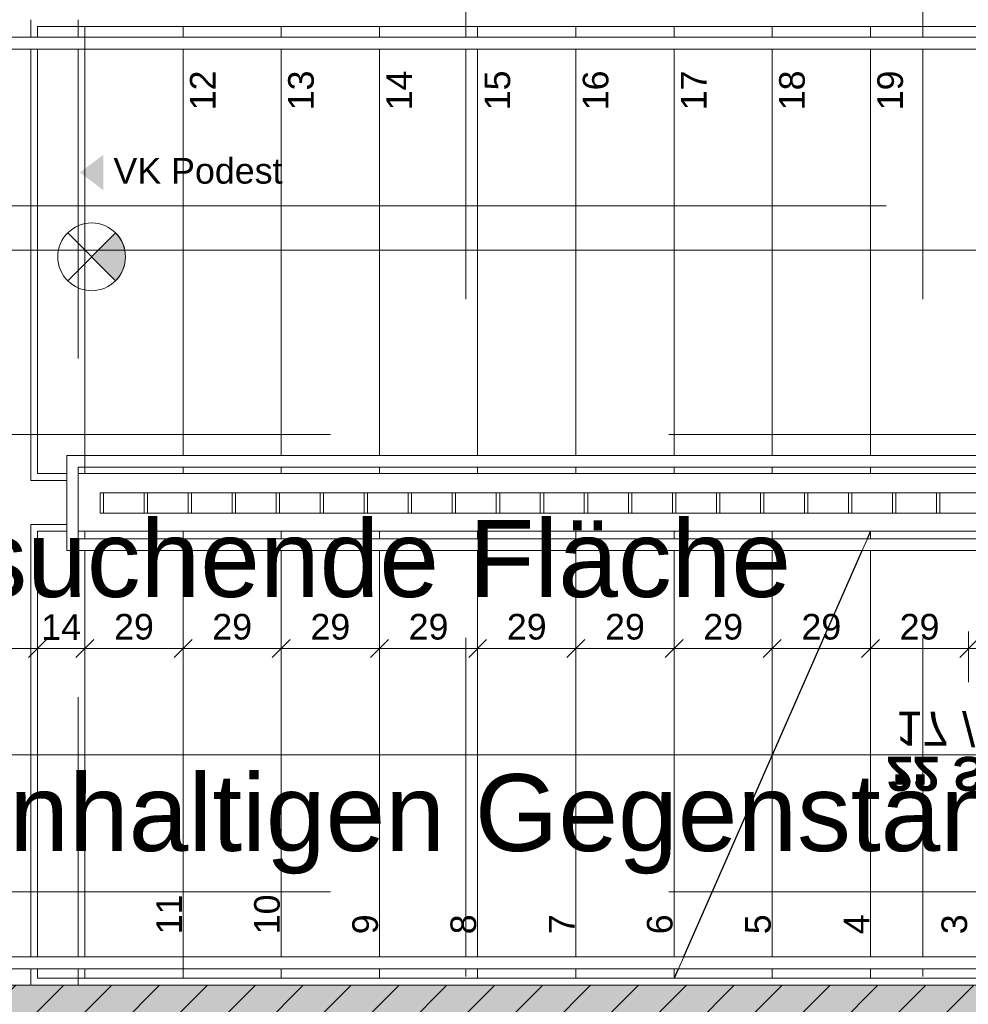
# Model space of a CAD drawing. Header units: metres. Extents: x -167 to 152, y -127 to 99.
# Tile 88 of 225: x -21.57 to -18.77, y -3.03 to -0.13. Entities that reach past the tile are written whole.
import ezdxf

# ---------------------------------------------------------------- set-up
doc = ezdxf.new("R2010")
doc.units = ezdxf.units.M
doc.header["$PDMODE"] = 1
doc.header["$PDSIZE"] = -2
for name, pattern in [('Achsen 01', [5.291531, 3.175, -1.058062, 0.352704, -0.705764]), ('LPME_Schnittlinie', [7.62, 3.048, -4.572]), ('Raster 01', [2, 1, -1])]:
    doc.linetypes.add(name, pattern=pattern)
doc.layers.get('0').update_dxf_attribs({"lineweight": 25})
for name, color, linetype, lineweight, true_color in [('013_Beton und Stahlbetonarbeiten-000 Sichtbeton-341 tragende In', 5, 'Continuous', 5, 0x0000ff), ('013_Beton und Stahlbetonarbeiten-350 Stahlbeton Treppe Ansicht', 7, 'Continuous', 9, 0xa6a6a6), ('AV1-Raster', 7, 'Raster 01', 9, 0xa6a6a6), ('Beschriftung', 7, 'Continuous', 9, 0x555555)]:
    doc.layers.add(name, color=color, linetype=linetype, lineweight=lineweight, true_color=true_color)
for name, color, linetype, lineweight in [('013_Beton und Stahlbetonarbeiten-340 Innenwände', 7, 'Continuous', 18), ('031_Metallbauarbeiten-340 Treppen Geländer', 7, 'Continuous', 9), ('_1.35m (3D)', 7, 'Continuous', 9), ('_GRU (2D)', 7, 'Continuous', 9), ('_Legende (2D)', 7, 'Continuous', 9), ('_OG 1 (2D)', 7, 'Continuous', 9), ('_OG 1 - DS (2D)', 7, 'Continuous', 9), ('AV1-Brandschutzkonzept-Brandschutzkonzept', 7, 'Continuous', 5), ('AV1-Schnitt Achsen', 7, 'Achsen 01', 18), ('Keine', 7, 'Continuous', 9)]:
    doc.layers.add(name, color=color, linetype=linetype, lineweight=lineweight)
doc.layers.get('0').freeze()
doc.styles.add('Arial', font='arial.ttf')
doc.styles.add('Arial (bold)', font='arialbd.ttf')
doc.dimstyles.new('Treppenhaus 50', dxfattribs={"dimtxt": 126.090495, "dimasz": 0.00106, "dimexe": 0.001, "dimexo": 0.003, "dimgap": 0.0005, "dimtad": 1, "dimdec": 3, "dimtxsty": 'Arial', "dimblk": 'VW_SLASH-1', "dimblk1": 'VW_SLASH-1', "dimblk2": 'VW_SLASH-1', "dimcen": 0, "dimdle": 0.0002, "dimadec": 3, "dimazin": 0, "dimtfac": 1, "dimtdec": 3, "dimtix": 1, "dimtmove": 0, "dimatfit": 0, "dimldrblk": 'VW_FILLEDARROW', "dimfxl": 0.002, "dimfxlon": 1, "dimfrac": 2, "dimtolj": 1, "dimarcsym": 0})

# ---------------------------------------------------------------- blocks, each defined once
blk = doc.blocks.new('Group-2')
at = {"layer": 'AV1-Raster'}
for p, q in [((-20.25, -22.95), (-20.25, 1.35)), ((-18.9, -22.95), (-18.9, 1.35)), ((1.35, -1.35), (-40.5, -1.35)), ((1.35, -2.7), (-40.5, -2.7))]:
    blk.add_line(p, q, dxfattribs=at)
blk = doc.blocks.new('1.35m (3D)')
at = {"layer": 'AV1-Raster', "color": 7}
blk.add_blockref('Group-2', (0, 0), dxfattribs=at)
blk = doc.blocks.new('Group-6')
at = {"color": 255, "linetype": 'Continuous', "lineweight": 9, "transparency": 33554687}
blk.add_wipeout([(0.2575, 1.0674), (0.2282, 0.9967), (0.1575, 0.9674), (0.0868, 0.9967), (0.0575, 1.0674), (0.0868, 1.1381), (0.1575, 1.1674), (0.2282, 1.1381)], dxfattribs=at).dxf.layer = 'AV1-Brandschutzkonzept-Brandschutzkonzept'
at = {"layer": 'AV1-Brandschutzkonzept-Brandschutzkonzept', "linetype": 'Continuous', "lineweight": 0, "transparency": 33554687}
h = blk.add_hatch(color=92, dxfattribs=at)
edge = h.paths.add_edge_path()
edge.add_line((0.1575, 1.0674), (0.2282, 0.9967))
edge.add_arc((0.1575, 1.0674), 0.1, 315, 405)
edge.add_line((0.2282, 1.1381), (0.1575, 1.0674))
at = {"layer": 'AV1-Brandschutzkonzept-Brandschutzkonzept', "color": 92, "linetype": 'Continuous', "lineweight": 9, "transparency": 33554687}
for p, q in [((0.0868, 0.9967), (0.2282, 1.1381)), ((0.2282, 0.9967), (0.0868, 1.1381))]:
    blk.add_line(p, q, dxfattribs=at)
at = {"layer": 'AV1-Brandschutzkonzept-Brandschutzkonzept', "color": 92, "linetype": 'Continuous', "lineweight": 9, "transparency": 33554687, "flags": 128}
blk.add_lwpolyline([(0.1575, 1.0674), (0.2282, 0.9967, 0.414214), (0.2282, 1.1381)], format="xyb", close=True, dxfattribs=at)
at = {"layer": 'AV1-Brandschutzkonzept-Brandschutzkonzept', "color": 92, "linetype": 'Continuous', "lineweight": 9, "transparency": 33554687}
blk.add_circle((0.1575, 1.0674), 0.1, dxfattribs=at)
blk = doc.blocks.new('Sicherheitsbeleuchtung')
at = {"layer": 'AV1-Brandschutzkonzept-Brandschutzkonzept', "color": 7, "transparency": 33554687}
blk.add_blockref('Group-6', (0, 0), dxfattribs=at)
blk = doc.blocks.new('OG 1 - DS (2D)')
at = {"layer": 'AV1-Brandschutzkonzept-Brandschutzkonzept', "color": 7}
blk.add_blockref('Sicherheitsbeleuchtung', (-21.5125, -1.8924), dxfattribs=at)
blk = doc.blocks.new('VW_SLASH-1')
at = {"color": 0, "linetype": 'ByBlock', "lineweight": -2, "transparency": 16777216}
blk.add_line((0.189, 0), (-1, 0), dxfattribs=at)
at = {"color": 0, "linetype": 'Continuous', "lineweight": -2, "transparency": 16777216, "flags": 128}
blk.add_lwpolyline([(0.5, 0.5), (-0.5, -0.5)], dxfattribs=at)
blk = doc.blocks.new('*D1613')
at = {"layer": '013_Beton und Stahlbetonarbeiten-350 Stahlbeton Treppe Ansicht', "color": 0, "linetype": 'Continuous', "lineweight": -2}
for p, q in [((-21.515, -2.0812), (-21.515, -1.9312)), ((-21.375, -2.0812), (-21.375, -1.9312)), ((-21.568, -1.9812), (-21.621, -1.9812)), ((-21.375, -1.9812), (-21.515, -1.9812)), ((-21.322, -1.9812), (-21.269, -1.9812))]:
    blk.add_line(p, q, dxfattribs=at)
at = {"layer": 'Defpoints', "color": 0}
for p in [(-21.515, -1.9812), (-21.375, -2.7394), (-21.515, -2.955)]:
    blk.add_point(p, dxfattribs=at)
at = {"layer": '013_Beton und Stahlbetonarbeiten-350 Stahlbeton Treppe Ansicht', "color": 0, "lineweight": -2, "xscale": 0.05302001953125, "yscale": 0.05302001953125, "zscale": 0.05302001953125}
blk.add_blockref('VW_SLASH-1', (-21.515, -1.9812), dxfattribs=at)
at = {"layer": '013_Beton und Stahlbetonarbeiten-350 Stahlbeton Treppe Ansicht', "color": 0, "lineweight": -2, "xscale": 0.05302001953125, "yscale": 0.05302001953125, "zscale": 0.05302001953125, "rotation": 180}
blk.add_blockref('VW_SLASH-1', (-21.375, -1.9812), dxfattribs=at)
at = {"layer": '013_Beton und Stahlbetonarbeiten-350 Stahlbeton Treppe Ansicht', "color": 0, "lineweight": 9, "insert": (-21.445, -1.9182), "char_height": 0.07565, "attachment_point": 5, "style": 'Arial'}
blk.add_mtext('\\A1;14', dxfattribs=at)
blk = doc.blocks.new('VW_FILLEDARROW')
at = {"color": 0, "linetype": 'Continuous', "lineweight": 5, "transparency": 16777216, "flags": 128}
blk.add_lwpolyline([(-2.994, 0.802), (0, 0), (-2.994, -0.802)], close=True, dxfattribs=at)
blk = doc.blocks.new('*D1614')
at = {"layer": '013_Beton und Stahlbetonarbeiten-350 Stahlbeton Treppe Ansicht', "color": 0, "linetype": 'Continuous', "lineweight": -2}
for p, q in [((-21.375, -2.0812), (-21.375, -1.9312)), ((-21.085, -2.0812), (-21.085, -1.9312)), ((-21.138, -1.9812), (-21.322, -1.9812))]:
    blk.add_line(p, q, dxfattribs=at)
at = {"layer": 'Defpoints', "color": 0}
for p in [(-21.375, -1.9812), (-21.085, -2.6609), (-21.375, -2.7394)]:
    blk.add_point(p, dxfattribs=at)
at = {"layer": '013_Beton und Stahlbetonarbeiten-350 Stahlbeton Treppe Ansicht', "color": 0, "lineweight": -2, "xscale": 0.05302001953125, "yscale": 0.05302001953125, "zscale": 0.05302001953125, "rotation": 180}
blk.add_blockref('VW_SLASH-1', (-21.375, -1.9812), dxfattribs=at)
at = {"layer": '013_Beton und Stahlbetonarbeiten-350 Stahlbeton Treppe Ansicht', "color": 0, "lineweight": -2, "xscale": 0.05302001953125, "yscale": 0.05302001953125, "zscale": 0.05302001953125}
blk.add_blockref('VW_SLASH-1', (-21.085, -1.9812), dxfattribs=at)
at = {"layer": '013_Beton und Stahlbetonarbeiten-350 Stahlbeton Treppe Ansicht', "color": 0, "lineweight": 9, "insert": (-21.23, -1.9176), "char_height": 0.07565, "attachment_point": 5, "style": 'Arial'}
blk.add_mtext('\\A1;29', dxfattribs=at)
blk = doc.blocks.new('*D1615')
at = {"layer": '013_Beton und Stahlbetonarbeiten-350 Stahlbeton Treppe Ansicht', "color": 0, "linetype": 'Continuous', "lineweight": -2}
for p, q in [((-21.085, -2.0812), (-21.085, -1.9312)), ((-20.795, -2.0812), (-20.795, -1.9312)), ((-20.848, -1.9812), (-21.032, -1.9812))]:
    blk.add_line(p, q, dxfattribs=at)
at = {"layer": 'Defpoints', "color": 0}
for p in [(-21.085, -1.9812), (-20.795, -2.6394), (-21.085, -2.6609)]:
    blk.add_point(p, dxfattribs=at)
at = {"layer": '013_Beton und Stahlbetonarbeiten-350 Stahlbeton Treppe Ansicht', "color": 0, "lineweight": -2, "xscale": 0.05302001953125, "yscale": 0.05302001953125, "zscale": 0.05302001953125, "rotation": 180}
blk.add_blockref('VW_SLASH-1', (-21.085, -1.9812), dxfattribs=at)
at = {"layer": '013_Beton und Stahlbetonarbeiten-350 Stahlbeton Treppe Ansicht', "color": 0, "lineweight": -2, "xscale": 0.05302001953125, "yscale": 0.05302001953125, "zscale": 0.05302001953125}
blk.add_blockref('VW_SLASH-1', (-20.795, -1.9812), dxfattribs=at)
at = {"layer": '013_Beton und Stahlbetonarbeiten-350 Stahlbeton Treppe Ansicht', "color": 0, "lineweight": 9, "insert": (-20.94, -1.9176), "char_height": 0.07565, "attachment_point": 5, "style": 'Arial'}
blk.add_mtext('\\A1;29', dxfattribs=at)
blk = doc.blocks.new('*D1616')
at = {"layer": '013_Beton und Stahlbetonarbeiten-350 Stahlbeton Treppe Ansicht', "color": 0, "linetype": 'Continuous', "lineweight": -2}
for p, q in [((-20.795, -2.0812), (-20.795, -1.9312)), ((-20.505, -2.0812), (-20.505, -1.9312)), ((-20.558, -1.9812), (-20.742, -1.9812))]:
    blk.add_line(p, q, dxfattribs=at)
at = {"layer": 'Defpoints', "color": 0}
for p in [(-20.795, -1.9812), (-20.505, -2.3633), (-20.795, -2.6394)]:
    blk.add_point(p, dxfattribs=at)
at = {"layer": '013_Beton und Stahlbetonarbeiten-350 Stahlbeton Treppe Ansicht', "color": 0, "lineweight": -2, "xscale": 0.05302001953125, "yscale": 0.05302001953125, "zscale": 0.05302001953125, "rotation": 180}
blk.add_blockref('VW_SLASH-1', (-20.795, -1.9812), dxfattribs=at)
at = {"layer": '013_Beton und Stahlbetonarbeiten-350 Stahlbeton Treppe Ansicht', "color": 0, "lineweight": -2, "xscale": 0.05302001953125, "yscale": 0.05302001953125, "zscale": 0.05302001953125}
blk.add_blockref('VW_SLASH-1', (-20.505, -1.9812), dxfattribs=at)
at = {"layer": '013_Beton und Stahlbetonarbeiten-350 Stahlbeton Treppe Ansicht', "color": 0, "lineweight": 9, "insert": (-20.65, -1.9176), "char_height": 0.07565, "attachment_point": 5, "style": 'Arial'}
blk.add_mtext('\\A1;29', dxfattribs=at)
blk = doc.blocks.new('*D1617')
at = {"layer": '013_Beton und Stahlbetonarbeiten-350 Stahlbeton Treppe Ansicht', "color": 0, "linetype": 'Continuous', "lineweight": -2}
for p, q in [((-20.505, -2.0812), (-20.505, -1.9312)), ((-20.215, -2.0812), (-20.215, -1.9312)), ((-20.268, -1.9812), (-20.452, -1.9812))]:
    blk.add_line(p, q, dxfattribs=at)
at = {"layer": 'Defpoints', "color": 0}
for p in [(-20.505, -1.9812), (-20.215, -2.2953), (-20.505, -2.3633)]:
    blk.add_point(p, dxfattribs=at)
at = {"layer": '013_Beton und Stahlbetonarbeiten-350 Stahlbeton Treppe Ansicht', "color": 0, "lineweight": -2, "xscale": 0.05302001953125, "yscale": 0.05302001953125, "zscale": 0.05302001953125, "rotation": 180}
blk.add_blockref('VW_SLASH-1', (-20.505, -1.9812), dxfattribs=at)
at = {"layer": '013_Beton und Stahlbetonarbeiten-350 Stahlbeton Treppe Ansicht', "color": 0, "lineweight": -2, "xscale": 0.05302001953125, "yscale": 0.05302001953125, "zscale": 0.05302001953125}
blk.add_blockref('VW_SLASH-1', (-20.215, -1.9812), dxfattribs=at)
at = {"layer": '013_Beton und Stahlbetonarbeiten-350 Stahlbeton Treppe Ansicht', "color": 0, "lineweight": 9, "insert": (-20.36, -1.9176), "char_height": 0.07565, "attachment_point": 5, "style": 'Arial'}
blk.add_mtext('\\A1;29', dxfattribs=at)
blk = doc.blocks.new('*D1618')
at = {"layer": '013_Beton und Stahlbetonarbeiten-350 Stahlbeton Treppe Ansicht', "color": 0, "linetype": 'Continuous', "lineweight": -2}
for p, q in [((-20.215, -2.0812), (-20.215, -1.9312)), ((-19.925, -2.0812), (-19.925, -1.9312)), ((-19.978, -1.9812), (-20.162, -1.9812))]:
    blk.add_line(p, q, dxfattribs=at)
at = {"layer": 'Defpoints', "color": 0}
for p in [(-20.215, -1.9812), (-20.215, -2.2953), (-19.925, -2.2953)]:
    blk.add_point(p, dxfattribs=at)
at = {"layer": '013_Beton und Stahlbetonarbeiten-350 Stahlbeton Treppe Ansicht', "color": 0, "lineweight": -2, "xscale": 0.05302001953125, "yscale": 0.05302001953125, "zscale": 0.05302001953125, "rotation": 180}
blk.add_blockref('VW_SLASH-1', (-20.215, -1.9812), dxfattribs=at)
at = {"layer": '013_Beton und Stahlbetonarbeiten-350 Stahlbeton Treppe Ansicht', "color": 0, "lineweight": -2, "xscale": 0.05302001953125, "yscale": 0.05302001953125, "zscale": 0.05302001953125}
blk.add_blockref('VW_SLASH-1', (-19.925, -1.9812), dxfattribs=at)
at = {"layer": '013_Beton und Stahlbetonarbeiten-350 Stahlbeton Treppe Ansicht', "color": 0, "lineweight": 9, "insert": (-20.07, -1.9176), "char_height": 0.07565, "attachment_point": 5, "style": 'Arial'}
blk.add_mtext('\\A1;29', dxfattribs=at)
blk = doc.blocks.new('*D1619')
at = {"layer": '013_Beton und Stahlbetonarbeiten-350 Stahlbeton Treppe Ansicht', "color": 0, "linetype": 'Continuous', "lineweight": -2}
for p, q in [((-19.925, -2.0812), (-19.925, -1.9312)), ((-19.635, -2.0812), (-19.635, -1.9312)), ((-19.688, -1.9812), (-19.872, -1.9812))]:
    blk.add_line(p, q, dxfattribs=at)
at = {"layer": 'Defpoints', "color": 0}
for p in [(-19.925, -1.9812), (-19.925, -2.2953), (-19.635, -2.4292)]:
    blk.add_point(p, dxfattribs=at)
at = {"layer": '013_Beton und Stahlbetonarbeiten-350 Stahlbeton Treppe Ansicht', "color": 0, "lineweight": -2, "xscale": 0.05302001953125, "yscale": 0.05302001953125, "zscale": 0.05302001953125, "rotation": 180}
blk.add_blockref('VW_SLASH-1', (-19.925, -1.9812), dxfattribs=at)
at = {"layer": '013_Beton und Stahlbetonarbeiten-350 Stahlbeton Treppe Ansicht', "color": 0, "lineweight": -2, "xscale": 0.05302001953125, "yscale": 0.05302001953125, "zscale": 0.05302001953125}
blk.add_blockref('VW_SLASH-1', (-19.635, -1.9812), dxfattribs=at)
at = {"layer": '013_Beton und Stahlbetonarbeiten-350 Stahlbeton Treppe Ansicht', "color": 0, "lineweight": 9, "insert": (-19.78, -1.9176), "char_height": 0.07565, "attachment_point": 5, "style": 'Arial'}
blk.add_mtext('\\A1;29', dxfattribs=at)
blk = doc.blocks.new('*D1620')
at = {"layer": '013_Beton und Stahlbetonarbeiten-350 Stahlbeton Treppe Ansicht', "color": 0, "linetype": 'Continuous', "lineweight": -2}
for p, q in [((-19.635, -2.0812), (-19.635, -1.9312)), ((-19.345, -2.0812), (-19.345, -1.9312)), ((-19.398, -1.9812), (-19.582, -1.9812))]:
    blk.add_line(p, q, dxfattribs=at)
at = {"layer": 'Defpoints', "color": 0}
for p in [(-19.635, -1.9812), (-19.345, -2.3126), (-19.635, -2.4292)]:
    blk.add_point(p, dxfattribs=at)
at = {"layer": '013_Beton und Stahlbetonarbeiten-350 Stahlbeton Treppe Ansicht', "color": 0, "lineweight": -2, "xscale": 0.05302001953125, "yscale": 0.05302001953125, "zscale": 0.05302001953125, "rotation": 180}
blk.add_blockref('VW_SLASH-1', (-19.635, -1.9812), dxfattribs=at)
at = {"layer": '013_Beton und Stahlbetonarbeiten-350 Stahlbeton Treppe Ansicht', "color": 0, "lineweight": -2, "xscale": 0.05302001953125, "yscale": 0.05302001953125, "zscale": 0.05302001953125}
blk.add_blockref('VW_SLASH-1', (-19.345, -1.9812), dxfattribs=at)
at = {"layer": '013_Beton und Stahlbetonarbeiten-350 Stahlbeton Treppe Ansicht', "color": 0, "lineweight": 9, "insert": (-19.49, -1.9176), "char_height": 0.07565, "attachment_point": 5, "style": 'Arial'}
blk.add_mtext('\\A1;29', dxfattribs=at)
blk = doc.blocks.new('*D1621')
at = {"layer": '013_Beton und Stahlbetonarbeiten-350 Stahlbeton Treppe Ansicht', "color": 0, "linetype": 'Continuous', "lineweight": -2}
for p, q in [((-19.345, -2.0812), (-19.345, -1.9312)), ((-19.055, -2.0812), (-19.055, -1.9312)), ((-19.108, -1.9812), (-19.292, -1.9812))]:
    blk.add_line(p, q, dxfattribs=at)
at = {"layer": 'Defpoints', "color": 0}
for p in [(-19.345, -1.9812), (-19.345, -2.3126), (-19.055, -2.7052)]:
    blk.add_point(p, dxfattribs=at)
at = {"layer": '013_Beton und Stahlbetonarbeiten-350 Stahlbeton Treppe Ansicht', "color": 0, "lineweight": -2, "xscale": 0.05302001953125, "yscale": 0.05302001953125, "zscale": 0.05302001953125, "rotation": 180}
blk.add_blockref('VW_SLASH-1', (-19.345, -1.9812), dxfattribs=at)
at = {"layer": '013_Beton und Stahlbetonarbeiten-350 Stahlbeton Treppe Ansicht', "color": 0, "lineweight": -2, "xscale": 0.05302001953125, "yscale": 0.05302001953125, "zscale": 0.05302001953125}
blk.add_blockref('VW_SLASH-1', (-19.055, -1.9812), dxfattribs=at)
at = {"layer": '013_Beton und Stahlbetonarbeiten-350 Stahlbeton Treppe Ansicht', "color": 0, "lineweight": 9, "insert": (-19.2, -1.9176), "char_height": 0.07565, "attachment_point": 5, "style": 'Arial'}
blk.add_mtext('\\A1;29', dxfattribs=at)
blk = doc.blocks.new('*D1622')
at = {"layer": '013_Beton und Stahlbetonarbeiten-350 Stahlbeton Treppe Ansicht', "color": 0, "linetype": 'Continuous', "lineweight": -2}
for p, q in [((-19.055, -2.0812), (-19.055, -1.9312)), ((-18.765, -2.0812), (-18.765, -1.9312)), ((-18.818, -1.9812), (-19.002, -1.9812))]:
    blk.add_line(p, q, dxfattribs=at)
at = {"layer": 'Defpoints', "color": 0}
for p in [(-19.055, -1.9812), (-19.055, -2.7052), (-18.765, -2.7052)]:
    blk.add_point(p, dxfattribs=at)
at = {"layer": '013_Beton und Stahlbetonarbeiten-350 Stahlbeton Treppe Ansicht', "color": 0, "lineweight": -2, "xscale": 0.05302001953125, "yscale": 0.05302001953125, "zscale": 0.05302001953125, "rotation": 180}
blk.add_blockref('VW_SLASH-1', (-19.055, -1.9812), dxfattribs=at)
at = {"layer": '013_Beton und Stahlbetonarbeiten-350 Stahlbeton Treppe Ansicht', "color": 0, "lineweight": -2, "xscale": 0.05302001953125, "yscale": 0.05302001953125, "zscale": 0.05302001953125}
blk.add_blockref('VW_SLASH-1', (-18.765, -1.9812), dxfattribs=at)
at = {"layer": '013_Beton und Stahlbetonarbeiten-350 Stahlbeton Treppe Ansicht', "color": 0, "lineweight": 9, "insert": (-18.91, -1.9176), "char_height": 0.07565, "attachment_point": 5, "style": 'Arial'}
blk.add_mtext('\\A1;29', dxfattribs=at)
blk = doc.blocks.new('*D1623')
at = {"layer": '013_Beton und Stahlbetonarbeiten-350 Stahlbeton Treppe Ansicht', "color": 0, "linetype": 'Continuous', "lineweight": -2}
for p, q in [((-18.765, -2.0812), (-18.765, -1.9312)), ((-18.475, -2.0812), (-18.475, -1.9312)), ((-18.528, -1.9812), (-18.712, -1.9812))]:
    blk.add_line(p, q, dxfattribs=at)
at = {"layer": 'Defpoints', "color": 0}
for p in [(-18.765, -1.9812), (-18.475, -2.6704), (-18.765, -2.7052)]:
    blk.add_point(p, dxfattribs=at)
at = {"layer": '013_Beton und Stahlbetonarbeiten-350 Stahlbeton Treppe Ansicht', "color": 0, "lineweight": -2, "xscale": 0.05302001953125, "yscale": 0.05302001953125, "zscale": 0.05302001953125, "rotation": 180}
blk.add_blockref('VW_SLASH-1', (-18.765, -1.9812), dxfattribs=at)
at = {"layer": '013_Beton und Stahlbetonarbeiten-350 Stahlbeton Treppe Ansicht', "color": 0, "lineweight": -2, "xscale": 0.05302001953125, "yscale": 0.05302001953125, "zscale": 0.05302001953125}
blk.add_blockref('VW_SLASH-1', (-18.475, -1.9812), dxfattribs=at)
at = {"layer": '013_Beton und Stahlbetonarbeiten-350 Stahlbeton Treppe Ansicht', "color": 0, "lineweight": 9, "insert": (-18.62, -1.9176), "char_height": 0.07565, "attachment_point": 5, "style": 'Arial'}
blk.add_mtext('\\A1;29', dxfattribs=at)
blk = doc.blocks.new('Treppensteigung2')
at = {"layer": 'Beschriftung', "color": 7, "char_height": 0.10087, "line_spacing_factor": 0.969122}
for s, insert, attachment_point, style in [('22 STG', (0, 0.0046), 8, 'Arial (bold)'), ('17 / 29', (0, -0.0268), 2, 'Arial')]:
    blk.add_mtext(s, dxfattribs=dict(at, insert=insert, attachment_point=attachment_point, style=style))
blk = doc.blocks.new('Group-663')
at = {"color": 255, "linetype": 'Continuous', "lineweight": 13, "transparency": 33554687}
blk.add_wipeout([(-21.33, -1.5217), (-17.94, -1.5217), (-17.94, -1.5817), (-21.33, -1.5817)], dxfattribs=at).dxf.layer = '031_Metallbauarbeiten-340 Treppen Geländer'
at = {"layer": '031_Metallbauarbeiten-340 Treppen Geländer', "color": 8, "linetype": 'Continuous', "lineweight": 13, "transparency": 33554687, "flags": 128}
blk.add_lwpolyline([(-21.33, -1.5217), (-17.94, -1.5217), (-17.94, -1.5817), (-21.33, -1.5817)], close=True, dxfattribs=at)
at = {"color": 255, "linetype": 'Continuous', "lineweight": 13, "transparency": 33554687}
for points in [[(-21.33, -1.5217), (-21.32, -1.5217), (-21.32, -1.5817), (-21.33, -1.5817)], [(-21.2, -1.5217), (-21.19, -1.5217), (-21.19, -1.5817), (-21.2, -1.5817)], [(-21.07, -1.5217), (-21.06, -1.5217), (-21.06, -1.5817), (-21.07, -1.5817)], [(-20.94, -1.5217), (-20.93, -1.5217), (-20.93, -1.5817), (-20.94, -1.5817)], [(-20.81, -1.5217), (-20.8, -1.5217), (-20.8, -1.5817), (-20.81, -1.5817)], [(-20.68, -1.5217), (-20.67, -1.5217), (-20.67, -1.5817), (-20.68, -1.5817)], [(-20.55, -1.5217), (-20.54, -1.5217), (-20.54, -1.5817), (-20.55, -1.5817)], [(-20.42, -1.5217), (-20.41, -1.5217), (-20.41, -1.5817), (-20.42, -1.5817)], [(-20.29, -1.5217), (-20.28, -1.5217), (-20.28, -1.5817), (-20.29, -1.5817)], [(-20.16, -1.5217), (-20.15, -1.5217), (-20.15, -1.5817), (-20.16, -1.5817)], [(-20.03, -1.5217), (-20.02, -1.5217), (-20.02, -1.5817), (-20.03, -1.5817)], [(-19.9, -1.5217), (-19.89, -1.5217), (-19.89, -1.5817), (-19.9, -1.5817)], [(-19.77, -1.5217), (-19.76, -1.5217), (-19.76, -1.5817), (-19.77, -1.5817)], [(-19.64, -1.5217), (-19.63, -1.5217), (-19.63, -1.5817), (-19.64, -1.5817)], [(-19.51, -1.5217), (-19.5, -1.5217), (-19.5, -1.5817), (-19.51, -1.5817)], [(-19.38, -1.5217), (-19.37, -1.5217), (-19.37, -1.5817), (-19.38, -1.5817)], [(-19.25, -1.5217), (-19.24, -1.5217), (-19.24, -1.5817), (-19.25, -1.5817)], [(-19.12, -1.5217), (-19.11, -1.5217), (-19.11, -1.5817), (-19.12, -1.5817)], [(-18.99, -1.5217), (-18.98, -1.5217), (-18.98, -1.5817), (-18.99, -1.5817)], [(-18.86, -1.5217), (-18.85, -1.5217), (-18.85, -1.5817), (-18.86, -1.5817)]]:
    blk.add_wipeout(points, dxfattribs=at).dxf.layer = '031_Metallbauarbeiten-340 Treppen Geländer'
at = {"layer": '031_Metallbauarbeiten-340 Treppen Geländer', "color": 7, "linetype": 'Continuous', "lineweight": 13, "transparency": 33554687, "flags": 128}
for points in [[(-21.33, -1.5217), (-21.32, -1.5217), (-21.32, -1.5817), (-21.33, -1.5817)], [(-21.2, -1.5217), (-21.19, -1.5217), (-21.19, -1.5817), (-21.2, -1.5817)], [(-21.07, -1.5217), (-21.06, -1.5217), (-21.06, -1.5817), (-21.07, -1.5817)], [(-20.94, -1.5217), (-20.93, -1.5217), (-20.93, -1.5817), (-20.94, -1.5817)], [(-20.81, -1.5217), (-20.8, -1.5217), (-20.8, -1.5817), (-20.81, -1.5817)], [(-20.68, -1.5217), (-20.67, -1.5217), (-20.67, -1.5817), (-20.68, -1.5817)], [(-20.55, -1.5217), (-20.54, -1.5217), (-20.54, -1.5817), (-20.55, -1.5817)], [(-20.42, -1.5217), (-20.41, -1.5217), (-20.41, -1.5817), (-20.42, -1.5817)], [(-20.29, -1.5217), (-20.28, -1.5217), (-20.28, -1.5817), (-20.29, -1.5817)], [(-20.16, -1.5217), (-20.15, -1.5217), (-20.15, -1.5817), (-20.16, -1.5817)], [(-20.03, -1.5217), (-20.02, -1.5217), (-20.02, -1.5817), (-20.03, -1.5817)], [(-19.9, -1.5217), (-19.89, -1.5217), (-19.89, -1.5817), (-19.9, -1.5817)], [(-19.77, -1.5217), (-19.76, -1.5217), (-19.76, -1.5817), (-19.77, -1.5817)], [(-19.64, -1.5217), (-19.63, -1.5217), (-19.63, -1.5817), (-19.64, -1.5817)], [(-19.51, -1.5217), (-19.5, -1.5217), (-19.5, -1.5817), (-19.51, -1.5817)], [(-19.38, -1.5217), (-19.37, -1.5217), (-19.37, -1.5817), (-19.38, -1.5817)], [(-19.25, -1.5217), (-19.24, -1.5217), (-19.24, -1.5817), (-19.25, -1.5817)], [(-19.12, -1.5217), (-19.11, -1.5217), (-19.11, -1.5817), (-19.12, -1.5817)], [(-18.99, -1.5217), (-18.98, -1.5217), (-18.98, -1.5817), (-18.99, -1.5817)], [(-18.86, -1.5217), (-18.85, -1.5217), (-18.85, -1.5817), (-18.86, -1.5817)]]:
    blk.add_lwpolyline(points, close=True, dxfattribs=at)
blk = doc.blocks.new('Group-664')
at = {"color": 255, "linetype": 'Continuous', "lineweight": 9, "transparency": 33554687}
blk.add_wipeout([(-21.375, -1.4461), (-18.185, -1.4461), (-18.185, -1.4111), (-21.375, -1.4111)], dxfattribs=at).dxf.layer = '031_Metallbauarbeiten-340 Treppen Geländer'
at = {"color": 255, "linetype": 'Continuous', "lineweight": 13, "transparency": 33554687}
blk.add_wipeout([(-19.0794, -1.6924), (-17.895, -1.6924), (-17.895, -1.6574), (-19.0641, -1.6574)], dxfattribs=at).dxf.layer = '031_Metallbauarbeiten-340 Treppen Geländer'
at = {"layer": '031_Metallbauarbeiten-340 Treppen Geländer', "color": 253, "linetype": 'Continuous', "lineweight": 9, "flags": 128}
blk.add_lwpolyline([(-21.375, -1.4461), (-18.185, -1.4461), (-18.185, -1.4111), (-21.375, -1.4111)], close=True, dxfattribs=at)
at = {"layer": '031_Metallbauarbeiten-340 Treppen Geländer', "color": 7, "linetype": 'Continuous', "lineweight": 13, "flags": 128}
blk.add_lwpolyline([(-19.0794, -1.6924), (-17.895, -1.6924), (-17.895, -1.6574), (-19.0641, -1.6574)], close=True, dxfattribs=at)
at = {"color": 255, "linetype": 'Continuous', "lineweight": 9, "transparency": 33554687}
blk.add_wipeout([(-19.0641, -1.6574), (-21.085, -1.6574), (-21.085, -1.6924), (-19.0794, -1.6924)], dxfattribs=at).dxf.layer = '031_Metallbauarbeiten-340 Treppen Geländer'
at = {"layer": '031_Metallbauarbeiten-340 Treppen Geländer', "color": 253, "linetype": 'Continuous', "lineweight": 9, "flags": 128}
blk.add_lwpolyline([(-19.0641, -1.6574), (-21.085, -1.6574), (-21.085, -1.6924), (-19.0794, -1.6924)], close=True, dxfattribs=at)
at = {"color": 255, "linetype": 'Continuous', "lineweight": 9, "transparency": 33554687}
blk.add_wipeout([(-21.4287, -1.6924), (-21.085, -1.6924), (-21.085, -1.6574), (-21.395, -1.6574), (-21.395, -1.4461), (-21.375, -1.4461), (-21.375, -1.4111), (-21.4287, -1.4111)], dxfattribs=at).dxf.layer = '031_Metallbauarbeiten-340 Treppen Geländer'
at = {"layer": '031_Metallbauarbeiten-340 Treppen Geländer', "color": 253, "linetype": 'Continuous', "lineweight": 9, "flags": 128}
blk.add_lwpolyline([(-21.4287, -1.6924), (-21.085, -1.6924), (-21.085, -1.6574), (-21.395, -1.6574), (-21.395, -1.4461), (-21.375, -1.4461), (-21.375, -1.4111), (-21.4287, -1.4111)], close=True, dxfattribs=at)
blk = doc.blocks.new('Group-665')
at = {"color": 255, "linetype": 'Continuous', "lineweight": 9}
blk.add_wipeout([(-21.085, -2.9267), (-19.6193, -2.9267), (-19.6064, -2.8917), (-21.085, -2.8917)], dxfattribs=at).dxf.layer = '031_Metallbauarbeiten-340 Treppen Geländer'
at = {"layer": '031_Metallbauarbeiten-340 Treppen Geländer', "color": 253, "linetype": 'Continuous', "lineweight": 9, "flags": 128}
blk.add_lwpolyline([(-21.085, -2.9267), (-19.6193, -2.9267), (-19.6064, -2.8917), (-21.085, -2.8917)], close=True, dxfattribs=at)
at = {"color": 255, "linetype": 'Continuous', "lineweight": 9}
blk.add_wipeout([(-22.74, -0.2117), (-21.375, -0.2117), (-21.375, -0.1767), (-22.775, -0.1767), (-22.775, -2.9267), (-21.085, -2.9267), (-21.085, -2.8917), (-22.74, -2.8917)], dxfattribs=at).dxf.layer = '031_Metallbauarbeiten-340 Treppen Geländer'
at = {"color": 255, "linetype": 'Continuous', "lineweight": 13, "transparency": 33554687}
blk.add_wipeout([(-19.6218, -2.9267), (-17.895, -2.9267), (-17.895, -2.8917), (-19.6064, -2.8917)], dxfattribs=at).dxf.layer = '031_Metallbauarbeiten-340 Treppen Geländer'
at = {"layer": '031_Metallbauarbeiten-340 Treppen Geländer', "color": 253, "linetype": 'Continuous', "lineweight": 9, "flags": 128}
blk.add_lwpolyline([(-22.74, -0.2117), (-21.375, -0.2117), (-21.375, -0.1767), (-22.775, -0.1767), (-22.775, -2.9267), (-21.085, -2.9267), (-21.085, -2.8917), (-22.74, -2.8917)], close=True, dxfattribs=at)
at = {"layer": '031_Metallbauarbeiten-340 Treppen Geländer', "color": 7, "linetype": 'Continuous', "lineweight": 13, "flags": 128}
blk.add_lwpolyline([(-19.6218, -2.9267), (-17.895, -2.9267), (-17.895, -2.8917), (-19.6064, -2.8917)], close=True, dxfattribs=at)
at = {"color": 255, "linetype": 'Continuous', "lineweight": 9}
blk.add_wipeout([(-21.375, -0.2117), (-18.185, -0.2117), (-18.185, -0.1767), (-21.375, -0.1767)], dxfattribs=at).dxf.layer = '031_Metallbauarbeiten-340 Treppen Geländer'
at = {"layer": '031_Metallbauarbeiten-340 Treppen Geländer', "color": 253, "linetype": 'Continuous', "lineweight": 9, "flags": 128}
blk.add_lwpolyline([(-21.375, -0.2117), (-18.185, -0.2117), (-18.185, -0.1767), (-21.375, -0.1767)], close=True, dxfattribs=at)
blk = doc.blocks.new('Legende (2D)')
at = {"layer": 'Keine', "color": 7, "transparency": 33554687, "char_height": 0.226963, "attachment_point": 4, "line_spacing_factor": 0.969122, "style": 'Arial'}
for s, insert in [('Kampfmittelsondierung: Zu untersuchende Fläche', (-26.3032, -1.75)), ('3 m-Bereich freizuhalten von eisenhaltigen Gegenständen', (-26.3032, -2.5))]:
    blk.add_mtext(s, dxfattribs=dict(at, insert=insert))
blk = doc.blocks.new('Group-759')
at = {"layer": 'AV1-Schnitt Achsen'}
blk.add_line((-43.35, -0.675), (4.2, -0.675), dxfattribs=at)
blk = doc.blocks.new('GRU (2D)')
at = {"layer": 'AV1-Schnitt Achsen', "color": 7}
blk.add_blockref('Group-759', (0, 0), dxfattribs=at)
blk = doc.blocks.new('Group-661')
at = {"layer": '013_Beton und Stahlbetonarbeiten-350 Stahlbeton Treppe Ansicht', "linetype": 'Continuous'}
for p, q in [((-17.755, -0.145), (-21.515, -0.145)), ((-21.085, -1.465), (-21.085, -0.145)), ((-20.795, -1.465), (-20.795, -0.145)), ((-20.505, -1.465), (-20.505, -0.145)), ((-20.215, -1.465), (-20.215, -0.145)), ((-19.925, -1.465), (-19.925, -0.145)), ((-19.635, -1.465), (-19.635, -0.145)), ((-19.345, -1.465), (-19.345, -0.145)), ((-19.055, -1.465), (-19.055, -0.145)), ((-21.085, -2.955), (-21.085, -1.635)), ((-20.795, -2.955), (-20.795, -1.635)), ((-20.505, -2.955), (-20.505, -1.635)), ((-20.215, -2.955), (-20.215, -1.635)), ((-19.925, -2.955), (-19.925, -1.635)), ((-19.635, -2.955), (-19.635, -1.635)), ((-19.345, -2.295), (-19.345, -1.635)), ((-19.635, -2.955), (-21.515, -2.955))]:
    blk.add_line(p, q, dxfattribs=at)
at = {"layer": '013_Beton und Stahlbetonarbeiten-350 Stahlbeton Treppe Ansicht', "color": 252, "linetype": 'Continuous', "true_color": 0x888888}
for p, q in [((-21.515, -0.145), (-21.515, -1.465)), ((-21.375, -0.145), (-21.375, -1.465)), ((-21.515, -1.465), (-17.755, -1.465)), ((-21.515, -1.635), (-19.055, -1.635)), ((-21.515, -1.635), (-21.515, -2.955)), ((-21.375, -1.635), (-21.375, -2.955))]:
    blk.add_line(p, q, dxfattribs=at)
at = {"layer": '013_Beton und Stahlbetonarbeiten-350 Stahlbeton Treppe Ansicht', "linetype": 'Raster 01'}
blk.add_line((-21.395, -0.125), (-21.395, -2.975), dxfattribs=at)
at = {"layer": '013_Beton und Stahlbetonarbeiten-350 Stahlbeton Treppe Ansicht', "color": 7, "linetype": 'LPME_Schnittlinie', "lineweight": 25}
blk.add_line((-19.055, -1.635), (-19.635, -2.955), dxfattribs=at)
at = {"layer": '013_Beton und Stahlbetonarbeiten-350 Stahlbeton Treppe Ansicht', "color": 7}
for p, q in [((-19.055, -2.955), (-19.055, -1.635)), ((-19.055, -1.635), (-17.755, -1.635)), ((-19.345, -2.955), (-19.345, -2.295))]:
    blk.add_line(p, q, dxfattribs=at)
at = {"layer": '013_Beton und Stahlbetonarbeiten-350 Stahlbeton Treppe Ansicht', "color": 7, "linetype": 'Continuous', "lineweight": 18, "transparency": 33554687}
blk.add_line((-19.345, -2.295), (-18.185, -2.295), dxfattribs=at)
at = {"layer": '013_Beton und Stahlbetonarbeiten-350 Stahlbeton Treppe Ansicht', "linetype": 'Continuous', "flags": 128}
blk.add_lwpolyline([(-21.535, -2.975), (-21.535, -1.615), (-21.395, -1.615), (-21.395, -1.485), (-21.535, -1.485), (-21.535, -0.125)], dxfattribs=at)
at = {"layer": '013_Beton und Stahlbetonarbeiten-350 Stahlbeton Treppe Ansicht', "color": 7, "flags": 128}
blk.add_lwpolyline([(-17.755, -2.955), (-19.246, -2.955), (-19.635, -2.955)], dxfattribs=at)
at = {"layer": '013_Beton und Stahlbetonarbeiten-350 Stahlbeton Treppe Ansicht', "color": 7, "lineweight": 13, "transparency": 33554687}
blk.add_solid([(-21.32, -0.6285), (-21.39, -0.576), (-21.32, -0.5235)], dxfattribs=at)
at = {"layer": '013_Beton und Stahlbetonarbeiten-350 Stahlbeton Treppe Ansicht', "color": 7, "xscale": -1, "rotation": 180}
blk.add_blockref('Treppensteigung2', (-18.765, -2.295), dxfattribs=at)
at = {"layer": '013_Beton und Stahlbetonarbeiten-350 Stahlbeton Treppe Ansicht', "rotation": 90, "line_spacing_factor": 0.971931, "style": 'Arial'}
for s, insert, char_height, attachment_point in [('12', (-21.0647, -0.275, -3.29), 0.07565, 3), ('13', (-20.7747, -0.275, -3.29), 0.07565, 3), ('14', (-20.4847, -0.275, -3.29), 0.07565, 3), ('15', (-20.1947, -0.275, -3.29), 0.07565, 3), ('16', (-19.9047, -0.275, -3.29), 0.07565, 3), ('17', (-19.6147, -0.275, -3.29), 0.07565, 3), ('18', (-19.3247, -0.275, -3.29), 0.07565, 3), ('19', (-19.0347, -0.275, -3.29), 0.07565, 3), ('11', (-21.0885, -2.825, -3.29), 0.07565, 7), ('10', (-20.7985, -2.825, -3.29), 0.07565, 7), ('9', (-20.5085, -2.825, -3.29), 0.0757, 7), ('8', (-20.2185, -2.825, -3.29), 0.0757, 7), ('7', (-19.9285, -2.825, -3.29), 0.0757, 7), ('6', (-19.6385, -2.825, -3.29), 0.0757, 7)]:
    blk.add_mtext(s, dxfattribs=dict(at, insert=insert, char_height=char_height, attachment_point=attachment_point))
at = {"layer": '013_Beton und Stahlbetonarbeiten-350 Stahlbeton Treppe Ansicht', "color": 7, "transparency": 33554687, "insert": (-21.32, -0.5333), "char_height": 0.07565, "attachment_point": 1, "line_spacing_factor": 0.971931, "style": 'Arial'}
blk.add_mtext(' VK Podest', dxfattribs=at)
at = {"layer": '013_Beton und Stahlbetonarbeiten-350 Stahlbeton Treppe Ansicht', "color": 7, "char_height": 0.0757, "attachment_point": 7, "rotation": 90, "line_spacing_factor": 0.971931, "style": 'Arial'}
for s, insert in [('5', (-19.3485, -2.825, -3.29)), ('4', (-19.0585, -2.825, -3.29)), ('3', (-18.7685, -2.825, -3.29))]:
    blk.add_mtext(s, dxfattribs=dict(at, insert=insert))
at = {"layer": '013_Beton und Stahlbetonarbeiten-350 Stahlbeton Treppe Ansicht', "color": 7, "linetype": 'Continuous', "lineweight": 9}
for base, p1, p2, text, picture, middle in [((-21.515, -1.9812, -3.29), (-21.375, -2.7394, -3.29), (-21.515, -2.955, -3.29), '14', '*D1613', (-21.445, -1.9182, -3.29)), ((-21.375, -1.9812, -3.29), (-21.085, -2.6609, -3.29), (-21.375, -2.7394, -3.29), '29', '*D1614', (-21.23, -1.9176, -3.29)), ((-21.085, -1.9812, -3.29), (-20.795, -2.6394, -3.29), (-21.085, -2.6609, -3.29), '29', '*D1615', (-20.94, -1.9176, -3.29)), ((-20.795, -1.9812, -3.29), (-20.505, -2.3633, -3.29), (-20.795, -2.6394, -3.29), '29', '*D1616', (-20.65, -1.9176, -3.29)), ((-20.505, -1.9812, -3.29), (-20.215, -2.2953, -3.29), (-20.505, -2.3633, -3.29), '29', '*D1617', (-20.36, -1.9176, -3.29)), ((-20.215, -1.9812, -3.29), (-19.925, -2.2953, -3.29), (-20.215, -2.2953, -3.29), '29', '*D1618', (-20.07, -1.9176, -3.29)), ((-19.925, -1.9812, -3.29), (-19.635, -2.4292, -3.29), (-19.925, -2.2953, -3.29), '29', '*D1619', (-19.78, -1.9176, -3.29)), ((-19.635, -1.9812, -3.29), (-19.345, -2.3126, -3.29), (-19.635, -2.4292, -3.29), '29', '*D1620', (-19.49, -1.9176, -3.29)), ((-19.345, -1.9812, -3.29), (-19.055, -2.7052, -3.29), (-19.345, -2.3126, -3.29), '29', '*D1621', (-19.2, -1.9176, -3.29)), ((-19.055, -1.9812, -3.29), (-18.765, -2.7052, -3.29), (-19.055, -2.7052, -3.29), '29', '*D1622', (-18.91, -1.9176, -3.29)), ((-18.765, -1.9812, -3.29), (-18.475, -2.6704, -3.29), (-18.765, -2.7052, -3.29), '29', '*D1623', (-18.62, -1.9176, -3.29))]:
    dim = blk.add_linear_dim(base=base, p1=p1, p2=p2, text=text, dimstyle='Treppenhaus 50', override={"dimtxt": 0.075654, "dimasz": 0.05302, "dimexe": 0.05, "dimgap": 0.025, "dimpost": '<>', "dimtxsty": 'Arial', "dimdle": 0.01, "dimtmove": 2, "dimfxl": 0.1}, dxfattribs=at)
    dim.commit()
    dim.dimension.update_dxf_attribs({"geometry": picture, "text_midpoint": middle})
at = {"color": 255, "lineweight": 18, "transparency": 33554687}
blk.add_wipeout([(-19.343, -2.2962), (-19.345, -2.295), (-19.343, -2.2938)], dxfattribs=at).dxf.layer = '013_Beton und Stahlbetonarbeiten-350 Stahlbeton Treppe Ansicht'
at = {"layer": '013_Beton und Stahlbetonarbeiten-350 Stahlbeton Treppe Ansicht', "linetype": 'Continuous', "flags": 128}
blk.add_lwpolyline([(-18.185, -0.805), (-22.2172, -0.805), (-22.2172, -2.295), (-19.345, -2.295)], dxfattribs=at)
at = {"layer": '013_Beton und Stahlbetonarbeiten-350 Stahlbeton Treppe Ansicht', "color": 7, "lineweight": 18, "transparency": 33554687, "flags": 128}
blk.add_lwpolyline([(-19.343, -2.2962), (-19.345, -2.295), (-19.343, -2.2938)], close=True, dxfattribs=at)
blk = doc.blocks.new('OG 1 (2D)')
at = {"layer": '013_Beton und Stahlbetonarbeiten-000 Sichtbeton-341 tragende In', "linetype": 'Continuous', "lineweight": 0}
blk.add_hatch(color=30, dxfattribs=at).paths.add_polyline_path([(-22.875, -0.075), (-22.875, -3.025), (-17.925, -3.025), (-17.925, -3.675), (-17.875, -3.725), (-17.875, -2.975), (-22.825, -2.975), (-22.825, -0.125)])
at = {"layer": '013_Beton und Stahlbetonarbeiten-340 Innenwände', "linetype": 'Continuous', "lineweight": 0, "true_color": 0xc0c0c0}
blk.add_hatch(color=9, dxfattribs=at).paths.add_polyline_path([(-20.875, -5.525), (-16.075, -5.525), (-16.075, -5.275), (-20.625, -5.275), (-20.625, -3.225), (-18.125, -3.225), (-18.125, -3.725), (-17.875, -3.725), (-17.875, -2.975), (-22.825, -2.975), (-22.825, -0.125), (-23.075, -0.125), (-23.075, -3.725), (-22.825, -3.725), (-22.825, -3.225), (-20.875, -3.225)])
at = {"layer": '013_Beton und Stahlbetonarbeiten-340 Innenwände', "linetype": 'Continuous', "lineweight": 13}
h = blk.add_hatch(dxfattribs=at)
h.set_pattern_fill('Stahlbeton', color=251, style=0, pattern_type=2)
h.set_pattern_definition([(45, (0, 0), (0.07071068, -0.07071068), [0.025, -0.025])])
h.paths.add_polyline_path([(-20.875, -5.525), (-16.075, -5.525), (-16.075, -5.275), (-20.625, -5.275), (-20.625, -3.225), (-18.125, -3.225), (-18.125, -3.725), (-17.875, -3.725), (-17.875, -2.975), (-22.825, -2.975), (-22.825, -0.125), (-23.075, -0.125), (-23.075, -3.725), (-22.825, -3.725), (-22.825, -3.225), (-20.875, -3.225)])
h = blk.add_hatch(dxfattribs=at)
h.set_pattern_fill('Stahlbeton-1', color=251, style=0, pattern_type=2)
h.set_pattern_definition([(-135, (0.03106, -0.03313), (0.07071068, -0.07071068), [])])
h.paths.add_polyline_path([(-20.875, -5.525), (-16.075, -5.525), (-16.075, -5.275), (-20.625, -5.275), (-20.625, -3.225), (-18.125, -3.225), (-18.125, -3.725), (-17.875, -3.725), (-17.875, -2.975), (-22.825, -2.975), (-22.825, -0.125), (-23.075, -0.125), (-23.075, -3.725), (-22.825, -3.725), (-22.825, -3.225), (-20.875, -3.225)])
at = {"layer": '013_Beton und Stahlbetonarbeiten-340 Innenwände', "flags": 128}
blk.add_lwpolyline([(-20.875, -5.525), (-16.075, -5.525), (-16.075, -5.275), (-20.625, -5.275), (-20.625, -3.225), (-18.125, -3.225), (-18.125, -3.725), (-17.875, -3.725), (-17.875, -2.975), (-22.825, -2.975), (-22.825, -0.125), (-23.075, -0.125), (-23.075, -3.725), (-22.825, -3.725), (-22.825, -3.225), (-20.875, -3.225)], close=True, dxfattribs=at)
at = {"layer": '013_Beton und Stahlbetonarbeiten-350 Stahlbeton Treppe Ansicht', "color": 7}
blk.add_blockref('Group-661', (0, 0), dxfattribs=at)
at = {"layer": '031_Metallbauarbeiten-340 Treppen Geländer', "color": 7}
blk.add_blockref('Group-663', (0, 0), dxfattribs=at)
blk.add_blockref('Group-664', (0, 0), dxfattribs=at)
blk.add_blockref('Group-665', (0, 0), dxfattribs=at)

msp = doc.modelspace()

# ---------------------------------------------------------------- block references
at = {"layer": '_1.35m (3D)'}
msp.add_blockref('1.35m (3D)', (0, 0), dxfattribs=at)

# ---------------------------------------------------------------- next in the draw order: block references
at = {"layer": '_OG 1 - DS (2D)'}
msp.add_blockref('OG 1 - DS (2D)', (0, 0), dxfattribs=at)

# ---------------------------------------------------------------- next in the draw order: block references
at = {"layer": '_OG 1 (2D)'}
msp.add_blockref('OG 1 (2D)', (0, 0), dxfattribs=at)

# ---------------------------------------------------------------- next in the draw order: block references
at = {"layer": '_Legende (2D)'}
msp.add_blockref('Legende (2D)', (0, 0), dxfattribs=at)

# ---------------------------------------------------------------- next in the draw order: block references
at = {"layer": '_GRU (2D)'}
msp.add_blockref('GRU (2D)', (0, 0), dxfattribs=at)

doc.saveas('drawing.dxf')
